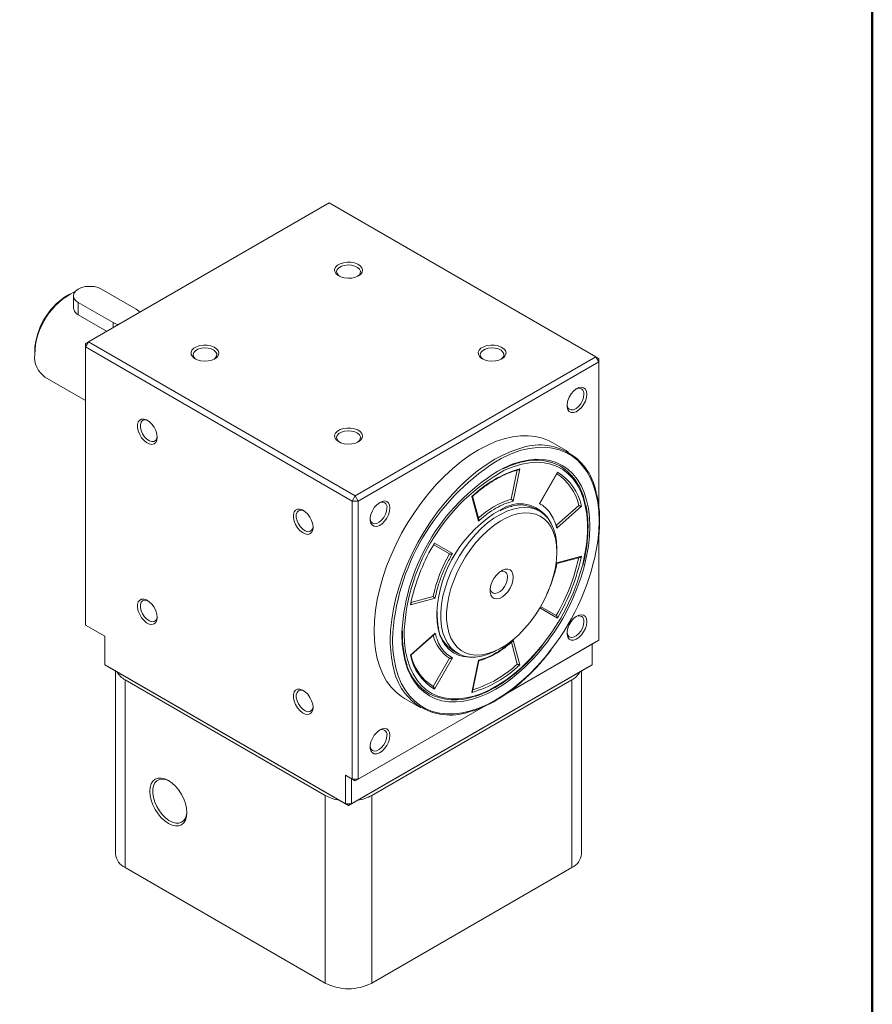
# Model space of a CAD drawing. Header units: millimetres. Extents: x 2723 to 3130, y 721 to 1006.
# Tile 7 of 8: x 3068 to 3130, y 763 to 835. Entities that reach past the tile are written whole.
import ezdxf

# ---------------------------------------------------------------- set-up
doc = ezdxf.new("R2010")
doc.units = ezdxf.units.MM
doc.layers.add('圖框', color=7, linetype='Continuous', lineweight=50)
doc.layers.add('產品', color=7, linetype='Continuous')

# ---------------------------------------------------------------- blocks, each defined once
blk = doc.blocks.new('標題欄框 下標註')
at = {"layer": '圖框'}
blk.add_lwpolyline([(2.283, 89.91), (287.283, 89.91), (287.283, 273.91), (2.283, 273.91)], close=True, dxfattribs=at)
blk = doc.blocks.new('A$C606F1784')
at = {"color": 0, "linetype": 'Continuous', "lineweight": 15}
for p, q in [((68.801, 57.435), (51.194, 47.27)), ((88.317, 46.168), (68.801, 57.435)), ((52.148, 51.127), (54.694, 49.657)), ((49.814, 50.759), (49.602, 50.637)), ((50.1, 50.637), (50.1, 49.82)), ((52.997, 48.678), (50.451, 50.147)), ((50.451, 50.147), (50.451, 49.244)), ((50.451, 49.244), (52.532, 48.043)), ((52.997, 48.678), (52.997, 48.311)), ((50.982, 46.903), (51.194, 47.27)), ((50.982, 47.148), (51.194, 47.27)), ((50.982, 46.903), (50.982, 47.148)), ((70.498, 35.637), (50.982, 46.903)), ((50.982, 46.903), (50.982, 26.571)), ((51.194, 47.27), (70.71, 36.004)), ((47.269, 46.595), (47.269, 46.35)), ((70.71, 36.004), (88.317, 46.168)), ((88.317, 46.168), (88.529, 45.801)), ((88.317, 46.168), (88.529, 46.046)), ((88.529, 45.801), (70.922, 35.637)), ((88.529, 45.801), (88.529, 46.046)), ((88.529, 35.216), (88.529, 45.801)), ((48.015, 44.702), (50.982, 42.99)), ((86.313, 39.22), (85.125, 39.906)), ((82.56, 37.916), (82.121, 35.77)), ((82.749, 37.996), (82.266, 35.635)), ((84.178, 35.464), (85.498, 37.75)), ((84.231, 35.512), (85.483, 37.681)), ((70.498, 35.637), (70.71, 36.004)), ((70.71, 36.004), (70.922, 35.637)), ((79.744, 34.318), (79.296, 35.989)), ((70.498, 35.637), (70.922, 35.637)), ((70.498, 15.305), (70.498, 35.637)), ((70.922, 35.637), (70.922, 15.305)), ((79.731, 34.171), (79.247, 35.974)), ((87.06, 35.318), (85.421, 33.864)), ((84.21, 34.892), (83.913, 35.063)), ((87.249, 35.259), (85.445, 33.66)), ((85.458, 33.805), (85.45, 33.836)), ((88.529, 25.469), (88.529, 33.176)), ((76.377, 32.344), (76.499, 32.555)), ((76.403, 32.337), (76.484, 32.482)), ((76.46, 32.439), (77.613, 31.773)), ((76.499, 32.555), (77.819, 31.793)), ((85.453, 31.9), (85.453, 32.145)), ((85.445, 31.111), (87.249, 31.594)), ((85.458, 31.062), (87.129, 31.509)), ((76.551, 28.525), (74.748, 28.042)), ((74.748, 28.042), (74.772, 28.164)), ((76.405, 28.66), (74.789, 28.227)), ((74.795, 28.136), (74.805, 28.185)), ((76.593, 28.701), (76.551, 28.525)), ((76.671, 27.32), (76.674, 27.517)), ((76.706, 27.369), (76.71, 27.558)), ((85.498, 27.081), (84.212, 27.824)), ((85.413, 27.268), (84.272, 27.927)), ((50.982, 26.571), (52.403, 25.751)), ((51.194, 26.449), (50.982, 26.571)), ((52.403, 25.751), (51.194, 26.449)), ((73.461, 26.016), (73.446, 25.458)), ((74.125, 25.85), (74.129, 26.103)), ((74.16, 25.899), (74.165, 26.146)), ((74.299, 26.21), (74.295, 25.948)), ((74.748, 24.377), (76.551, 25.976)), ((52.403, 25.751), (52.403, 23.669)), ((74.793, 24.382), (76.494, 25.889)), ((88.317, 25.347), (81.864, 21.622)), ((81.865, 21.622), (88.529, 25.469)), ((82.133, 25.314), (82.56, 23.719)), ((82.266, 25.465), (82.749, 23.662)), ((88.529, 25.469), (88.317, 25.347)), ((77.914, 24.671), (78.211, 24.499)), ((81.211, 24.797), (81.423, 24.919)), ((88.041, 23.669), (88.041, 25.187)), ((77.613, 24.151), (76.413, 22.073)), ((77.819, 24.173), (76.499, 21.886)), ((79.247, 21.64), (79.731, 24.002)), ((79.294, 21.732), (79.749, 23.958)), ((52.403, 23.669), (70.01, 13.504)), ((52.615, 23.546), (52.403, 23.669)), ((70.222, 13.382), (52.615, 23.546)), ((53.185, 23.217), (53.185, 9.828)), ((87.829, 23.546), (70.222, 13.382)), ((70.434, 13.504), (88.041, 23.669)), ((87.259, 9.828), (87.259, 23.217)), ((88.041, 23.669), (87.829, 23.546)), ((53.888, 22.566), (68.525, 14.117)), ((53.888, 22.566), (53.888, 8.848)), ((71.919, 14.117), (86.556, 22.566)), ((86.556, 8.848), (86.556, 22.566)), ((74.326, 21.2), (75.514, 20.514)), ((80.082, 20.593), (70.71, 15.182)), ((70.922, 15.305), (80.082, 20.593)), ((70.01, 15.586), (70.498, 15.305)), ((70.01, 13.504), (70.01, 15.586)), ((70.434, 15.341), (70.01, 15.586)), ((70.71, 15.182), (70.434, 15.341)), ((70.434, 15.341), (70.434, 13.504)), ((70.922, 15.305), (70.498, 15.305)), ((70.71, 15.182), (70.498, 15.305)), ((70.922, 15.305), (70.71, 15.182)), ((68.525, 0.399), (68.525, 14.117)), ((71.919, 14.117), (71.919, 0.399)), ((70.434, 13.504), (70.01, 13.504)), ((70.222, 13.382), (70.01, 13.504)), ((70.434, 13.504), (70.222, 13.382)), ((53.888, 8.848), (68.525, 0.399)), ((71.919, 0.399), (86.556, 8.848))]:
    blk.add_line(p, q, dxfattribs=at)
at = {"color": 0, "linetype": 'Continuous', "lineweight": 15, "flags": 128}
for points in [[(70.943, 52.095), (71.111, 52.223), (71.213, 52.372), (71.241, 52.532), (71.194, 52.69), (71.075, 52.834), (70.892, 52.955), (70.66, 53.043), (70.395, 53.092), (70.118, 53.097), (69.848, 53.059), (69.606, 52.981), (69.409, 52.867), (69.273, 52.728), (69.207, 52.572), (69.217, 52.411), (69.301, 52.259), (69.453, 52.125), (69.662, 52.019), (69.913, 51.95), (70.187, 51.923), (70.463, 51.939), (70.722, 51.998), (70.943, 52.095)], [(70.886, 52.065), (70.991, 52.154), (71.077, 52.296), (71.086, 52.445), (71.019, 52.59), (70.881, 52.717), (70.685, 52.814), (70.447, 52.874), (70.189, 52.891), (69.935, 52.863), (69.705, 52.793), (69.522, 52.687), (69.401, 52.555), (69.352, 52.408), (69.382, 52.259), (69.485, 52.122), (69.558, 52.065)], [(50.451, 50.147), (50.26, 50.291), (50.141, 50.458), (50.1, 50.637), (50.141, 50.816), (50.26, 50.983), (50.451, 51.127), (50.7, 51.237), (50.989, 51.306), (51.3, 51.33), (51.61, 51.306), (51.9, 51.237), (52.148, 51.127)], [(54.694, 49.657), (54.885, 49.514), (54.95, 49.439)], [(53.376, 48.53), (53.245, 48.568), (52.997, 48.678)], [(60.443, 46.034), (60.611, 46.161), (60.713, 46.311), (60.741, 46.47), (60.694, 46.628), (60.575, 46.773), (60.392, 46.894), (60.16, 46.982), (59.895, 47.03), (59.618, 47.036), (59.348, 46.998), (59.106, 46.919), (58.909, 46.806), (58.773, 46.666), (58.707, 46.51), (58.717, 46.35), (58.801, 46.197), (58.953, 46.063), (59.162, 45.958), (59.413, 45.889), (59.687, 45.862), (59.963, 45.878), (60.222, 45.937), (60.443, 46.034)], [(60.386, 46.003), (60.491, 46.093), (60.577, 46.234), (60.586, 46.384), (60.519, 46.528), (60.381, 46.655), (60.185, 46.753), (59.947, 46.813), (59.689, 46.829), (59.435, 46.802), (59.205, 46.732), (59.022, 46.626), (58.901, 46.493), (58.852, 46.346), (58.882, 46.198), (58.985, 46.06), (59.058, 46.003)], [(81.443, 46.034), (81.611, 46.161), (81.713, 46.311), (81.741, 46.47), (81.694, 46.628), (81.575, 46.773), (81.392, 46.894), (81.16, 46.982), (80.895, 47.03), (80.618, 47.036), (80.348, 46.998), (80.106, 46.919), (79.909, 46.806), (79.773, 46.666), (79.707, 46.51), (79.717, 46.35), (79.801, 46.197), (79.953, 46.063), (80.162, 45.958), (80.413, 45.889), (80.687, 45.862), (80.963, 45.878), (81.222, 45.937), (81.443, 46.034)], [(81.386, 46.003), (81.491, 46.093), (81.577, 46.234), (81.586, 46.384), (81.519, 46.528), (81.381, 46.655), (81.185, 46.753), (80.947, 46.813), (80.689, 46.829), (80.435, 46.802), (80.205, 46.732), (80.022, 46.626), (79.901, 46.493), (79.852, 46.346), (79.882, 46.198), (79.985, 46.06), (80.058, 46.003)], [(87.647, 43.44), (87.62, 43.649), (87.542, 43.812), (87.418, 43.916), (87.257, 43.955), (87.072, 43.924), (86.876, 43.826), (86.684, 43.669), (86.509, 43.464), (86.366, 43.226), (86.264, 42.974), (86.211, 42.725), (86.211, 42.498), (86.264, 42.31), (86.366, 42.175), (86.509, 42.103), (86.684, 42.099), (86.876, 42.164), (87.072, 42.293), (87.257, 42.476), (87.418, 42.699), (87.542, 42.947), (87.62, 43.2), (87.647, 43.44)], [(86.206, 42.672), (86.211, 42.628), (86.265, 42.457), (86.368, 42.341), (86.512, 42.292), (86.682, 42.313), (86.865, 42.403), (87.044, 42.553), (87.203, 42.751), (87.328, 42.978), (87.407, 43.215), (87.435, 43.44)], [(56.228, 40.291), (56.201, 40.531), (56.123, 40.784), (55.999, 41.032), (55.838, 41.255), (55.653, 41.438), (55.457, 41.567), (55.265, 41.631), (55.09, 41.628), (54.947, 41.556), (54.845, 41.421), (54.792, 41.233), (54.792, 41.006), (54.845, 40.757), (54.947, 40.505), (55.09, 40.267), (55.265, 40.062), (55.457, 39.905), (55.653, 39.807), (55.838, 39.776), (55.999, 39.814), (56.123, 39.919), (56.201, 40.082), (56.228, 40.291)], [(55.562, 41.506), (55.475, 41.54), (55.305, 41.561), (55.161, 41.512), (55.058, 41.397), (55.004, 41.225), (55.004, 41.014), (55.058, 40.78), (55.161, 40.546), (55.305, 40.331), (55.475, 40.155), (55.658, 40.033), (55.837, 39.977), (55.996, 39.992), (56.121, 40.075), (56.2, 40.22), (56.225, 40.356)], [(70.943, 39.972), (71.111, 40.1), (71.213, 40.249), (71.241, 40.409), (71.194, 40.567), (71.075, 40.711), (70.892, 40.832), (70.66, 40.92), (70.395, 40.969), (70.118, 40.974), (69.848, 40.936), (69.606, 40.858), (69.409, 40.744), (69.273, 40.605), (69.207, 40.449), (69.217, 40.288), (69.301, 40.136), (69.453, 40.002), (69.662, 39.896), (69.913, 39.827), (70.187, 39.8), (70.463, 39.816), (70.722, 39.875), (70.943, 39.972)], [(70.886, 39.942), (70.991, 40.031), (71.077, 40.173), (71.086, 40.322), (71.019, 40.467), (70.881, 40.594), (70.685, 40.691), (70.447, 40.751), (70.189, 40.768), (69.935, 40.74), (69.705, 40.67), (69.522, 40.564), (69.401, 40.432), (69.352, 40.285), (69.382, 40.136), (69.485, 39.999), (69.558, 39.942)], [(85.125, 39.906), (84.898, 40.027), (84.416, 40.22), (83.902, 40.347), (83.36, 40.407), (82.793, 40.4), (82.205, 40.325), (81.6, 40.184), (80.982, 39.977), (80.356, 39.705), (79.725, 39.371), (79.095, 38.977), (78.468, 38.526), (77.851, 38.019), (77.246, 37.462), (76.658, 36.858), (76.091, 36.21), (75.548, 35.524), (75.035, 34.804), (74.553, 34.055), (74.107, 33.282), (73.699, 32.49), (73.332, 31.685), (73.009, 30.873), (72.732, 30.058), (72.502, 29.247), (72.322, 28.444), (72.193, 27.656), (72.115, 26.888), (72.089, 26.144), (72.115, 25.431), (72.193, 24.753), (72.322, 24.114), (72.502, 23.52), (72.732, 22.973), (73.009, 22.478), (73.332, 22.039), (73.699, 21.657), (74.107, 21.337), (74.326, 21.2)], [(73.277, 25.458), (73.303, 26.202), (73.381, 26.97), (73.51, 27.758), (73.69, 28.561), (73.92, 29.372), (74.197, 30.187), (74.52, 31), (74.887, 31.805), (75.295, 32.596), (75.741, 33.369), (76.223, 34.118), (76.736, 34.838), (77.279, 35.525), (77.846, 36.172), (78.434, 36.776), (79.039, 37.334), (79.656, 37.84), (80.283, 38.292), (80.913, 38.686), (81.544, 39.02), (82.17, 39.291), (82.74, 39.484)], [(88.43, 32.561), (88.447, 32.683), (88.524, 33.443), (88.55, 34.178), (88.524, 34.883), (88.447, 35.554), (88.319, 36.185), (88.141, 36.773), (87.914, 37.314), (87.64, 37.803), (87.32, 38.238), (86.958, 38.615), (86.554, 38.932), (86.113, 39.187), (85.637, 39.378), (85.129, 39.503), (84.592, 39.563), (84.032, 39.555), (83.45, 39.482), (82.852, 39.342), (82.241, 39.137), (81.622, 38.869), (81.391, 38.754)], [(81.553, 38.049), (81.597, 38.07), (82.192, 38.323), (82.777, 38.511), (83.349, 38.633), (83.903, 38.688), (84.435, 38.675), (84.94, 38.595), (85.416, 38.448), (85.858, 38.236), (86.263, 37.959), (86.628, 37.621), (86.95, 37.223), (87.227, 36.768), (87.457, 36.261), (87.637, 35.705), (87.767, 35.104), (87.845, 34.462), (87.871, 33.786), (87.845, 33.079), (87.767, 32.347), (87.637, 31.596), (87.457, 30.832), (87.227, 30.06), (86.95, 29.286), (86.628, 28.516), (86.45, 28.131)], [(87.308, 30.846), (87.383, 31.144), (87.538, 31.895), (87.643, 32.629), (87.695, 33.342), (87.695, 34.026), (87.643, 34.678), (87.538, 35.292), (87.383, 35.863), (87.177, 36.387), (86.923, 36.859), (86.623, 37.276), (86.278, 37.635), (85.893, 37.933), (85.469, 38.167), (85.01, 38.336), (84.52, 38.438), (84.002, 38.472), (83.46, 38.439), (82.9, 38.339), (82.324, 38.171), (81.738, 37.939), (81.577, 37.864)], [(73.247, 35.127), (73.22, 35.336), (73.142, 35.499), (73.018, 35.604), (72.857, 35.642), (72.672, 35.611), (72.476, 35.513), (72.284, 35.356), (72.109, 35.151), (71.966, 34.913), (71.864, 34.661), (71.811, 34.412), (71.811, 34.185), (71.864, 33.997), (71.966, 33.862), (72.109, 33.79), (72.284, 33.786), (72.476, 33.851), (72.672, 33.98), (72.857, 34.163), (73.018, 34.386), (73.142, 34.634), (73.22, 34.887), (73.247, 35.127)], [(67.628, 33.71), (67.601, 33.95), (67.523, 34.203), (67.399, 34.451), (67.238, 34.674), (67.053, 34.857), (66.857, 34.985), (66.665, 35.05), (66.49, 35.047), (66.347, 34.975), (66.245, 34.84), (66.192, 34.652), (66.192, 34.425), (66.245, 34.176), (66.347, 33.923), (66.49, 33.686), (66.665, 33.481), (66.857, 33.324), (67.053, 33.226), (67.238, 33.195), (67.399, 33.233), (67.523, 33.338), (67.601, 33.5), (67.628, 33.71)], [(66.962, 34.925), (66.875, 34.959), (66.705, 34.98), (66.561, 34.931), (66.458, 34.816), (66.404, 34.644), (66.404, 34.433), (66.458, 34.199), (66.561, 33.964), (66.705, 33.75), (66.875, 33.574), (67.058, 33.452), (67.237, 33.396), (67.396, 33.411), (67.521, 33.494), (67.6, 33.639), (67.625, 33.775)], [(71.806, 34.359), (71.811, 34.315), (71.865, 34.144), (71.968, 34.028), (72.112, 33.979), (72.282, 34), (72.465, 34.09), (72.644, 34.24), (72.803, 34.438), (72.928, 34.665), (73.007, 34.902), (73.035, 35.127)], [(81.211, 24.797), (80.86, 24.611), (80.397, 24.418), (79.944, 24.289), (79.506, 24.225), (79.089, 24.228), (78.698, 24.297), (78.337, 24.432), (78.011, 24.631), (77.724, 24.891), (77.479, 25.21), (77.28, 25.583), (77.128, 26.006), (77.026, 26.473), (76.974, 26.98), (76.974, 27.52), (77.026, 28.086), (77.128, 28.672), (77.28, 29.27), (77.479, 29.873), (77.724, 30.475), (78.011, 31.066), (78.337, 31.641), (78.698, 32.193), (79.089, 32.714), (79.506, 33.198), (79.944, 33.64), (80.397, 34.034), (80.86, 34.376), (81.327, 34.66), (81.793, 34.885), (82.252, 35.046), (82.698, 35.143), (83.126, 35.173), (83.531, 35.137), (83.907, 35.034), (84.251, 34.867), (84.558, 34.638), (84.825, 34.348), (85.047, 34.001), (85.223, 33.603), (85.35, 33.157), (85.427, 32.669), (85.453, 32.145), (85.453, 32.145)], [(85.453, 31.9), (85.427, 32.415), (85.348, 32.894), (85.219, 33.329), (85.039, 33.715), (84.813, 34.047), (84.543, 34.321), (84.231, 34.532), (83.884, 34.68), (83.504, 34.76), (83.097, 34.773), (82.668, 34.719), (82.223, 34.597), (81.767, 34.409), (81.307, 34.159), (80.849, 33.849), (80.398, 33.483), (79.96, 33.066), (79.542, 32.604), (79.147, 32.102), (78.783, 31.567), (78.453, 31.006), (78.162, 30.426), (77.913, 29.836), (77.71, 29.242), (77.555, 28.652), (77.451, 28.074), (77.399, 27.516), (77.399, 26.984), (77.451, 26.487), (77.555, 26.029), (77.71, 25.618), (77.913, 25.258), (78.162, 24.955), (78.453, 24.712), (78.783, 24.532), (79.147, 24.418), (79.542, 24.371), (79.96, 24.392), (80.398, 24.48), (80.849, 24.635), (81.307, 24.854), (81.767, 25.135), (82.223, 25.474), (82.668, 25.866), (83.097, 26.306), (83.504, 26.789), (83.884, 27.308), (84.231, 27.857), (84.543, 28.428), (84.813, 29.014), (85.039, 29.608), (85.219, 30.201), (85.348, 30.785), (85.427, 31.354), (85.453, 31.9)], [(82.271, 30.063), (82.244, 29.804), (82.166, 29.53), (82.041, 29.259), (81.877, 29.008), (81.685, 28.793), (81.476, 28.626), (81.263, 28.519), (81.061, 28.478), (80.882, 28.506), (80.736, 28.601), (80.634, 28.757), (80.581, 28.964), (80.581, 29.21), (80.634, 29.478), (80.736, 29.753), (80.882, 30.016), (81.061, 30.251), (81.263, 30.444), (81.476, 30.582), (81.685, 30.656), (81.877, 30.663), (82.041, 30.601), (82.166, 30.474), (82.244, 30.291), (82.271, 30.063)], [(80.582, 29.219), (80.6, 29.136), (80.675, 28.989), (80.794, 28.9), (80.946, 28.875), (81.12, 28.916), (81.301, 29.02), (81.475, 29.18), (81.627, 29.381), (81.746, 29.607), (81.821, 29.841), (81.847, 30.063)], [(56.228, 27.127), (56.201, 27.367), (56.123, 27.62), (55.999, 27.867), (55.838, 28.091), (55.653, 28.274), (55.457, 28.402), (55.265, 28.467), (55.09, 28.463), (54.947, 28.391), (54.845, 28.257), (54.792, 28.069), (54.792, 27.842), (54.845, 27.593), (54.947, 27.34), (55.09, 27.103), (55.265, 26.898), (55.457, 26.74), (55.653, 26.643), (55.838, 26.612), (55.999, 26.65), (56.123, 26.754), (56.201, 26.917), (56.228, 27.127)], [(55.562, 28.341), (55.475, 28.376), (55.305, 28.397), (55.161, 28.348), (55.058, 28.232), (55.004, 28.061), (55.004, 27.849), (55.058, 27.616), (55.161, 27.381), (55.305, 27.166), (55.475, 26.991), (55.658, 26.869), (55.837, 26.813), (55.996, 26.827), (56.121, 26.911), (56.2, 27.055), (56.225, 27.191)], [(79.057, 24.231), (79.044, 24.231), (78.631, 24.268), (78.247, 24.372), (77.896, 24.543), (77.583, 24.777), (77.312, 25.073), (77.085, 25.426), (76.905, 25.833), (76.775, 26.288), (76.697, 26.785), (76.671, 27.32)], [(86.206, 26.044), (86.211, 25.999), (86.265, 25.828), (86.368, 25.713), (86.512, 25.663), (86.682, 25.685), (86.865, 25.774), (87.044, 25.925), (87.203, 26.122), (87.328, 26.35), (87.407, 26.586), (87.435, 26.811)], [(87.647, 26.811), (87.62, 27.021), (87.542, 27.184), (87.418, 27.288), (87.257, 27.326), (87.072, 27.295), (86.876, 27.198), (86.684, 27.04), (86.509, 26.835), (86.366, 26.598), (86.264, 26.345), (86.211, 26.096), (86.211, 25.869), (86.264, 25.681), (86.366, 25.546), (86.509, 25.474), (86.684, 25.471), (86.876, 25.536), (87.072, 25.664), (87.257, 25.847), (87.418, 26.071), (87.542, 26.318), (87.62, 26.571), (87.647, 26.811)], [(74.295, 25.948), (74.321, 25.279), (74.4, 24.646), (74.53, 24.053), (74.71, 23.505), (74.94, 23.007), (75.218, 22.561), (75.54, 22.173), (75.906, 21.845), (76.311, 21.578), (76.753, 21.377), (77.228, 21.241), (77.732, 21.173), (78.263, 21.172), (78.814, 21.239), (79.383, 21.373), (79.964, 21.573), (80.554, 21.838), (81.146, 22.165), (81.738, 22.552), (82.324, 22.996), (82.9, 23.493), (83.46, 24.04), (84.002, 24.632), (84.361, 25.063)], [(73.446, 25.458), (73.472, 24.753), (73.549, 24.083), (73.677, 23.451), (73.855, 22.863), (74.082, 22.323), (74.356, 21.833), (74.676, 21.399), (75.039, 21.021), (75.442, 20.704), (75.883, 20.449), (76.36, 20.259), (76.868, 20.133), (77.404, 20.074), (77.965, 20.081), (78.546, 20.154), (79.144, 20.294), (79.755, 20.499), (80.375, 20.767), (80.998, 21.097), (81.622, 21.487), (82.241, 21.934), (82.852, 22.434), (83.45, 22.985), (84.032, 23.583), (84.592, 24.223), (85.069, 24.823)], [(82.536, 22.971), (82.192, 22.691), (81.597, 22.257), (80.998, 21.881), (80.399, 21.566), (79.805, 21.313), (79.219, 21.125), (78.647, 21.003), (78.093, 20.948), (77.562, 20.961), (77.056, 21.041), (76.58, 21.188), (76.138, 21.4), (75.733, 21.677), (75.368, 22.016), (75.046, 22.414), (74.769, 22.868), (74.54, 23.375), (74.359, 23.931), (74.23, 24.532), (74.151, 25.174), (74.125, 25.85)], [(67.628, 20.545), (67.601, 20.786), (67.523, 21.039), (67.399, 21.286), (67.238, 21.51), (67.053, 21.693), (66.857, 21.821), (66.665, 21.886), (66.49, 21.882), (66.347, 21.81), (66.245, 21.676), (66.192, 21.488), (66.192, 21.261), (66.245, 21.012), (66.347, 20.759), (66.49, 20.521), (66.665, 20.316), (66.857, 20.159), (67.053, 20.062), (67.238, 20.031), (67.399, 20.069), (67.523, 20.173), (67.601, 20.336), (67.628, 20.545)], [(66.962, 21.76), (66.875, 21.795), (66.705, 21.816), (66.561, 21.767), (66.458, 21.651), (66.404, 21.48), (66.404, 21.268), (66.458, 21.035), (66.561, 20.8), (66.705, 20.585), (66.875, 20.409), (67.058, 20.288), (67.237, 20.232), (67.396, 20.246), (67.521, 20.329), (67.6, 20.474), (67.625, 20.61)], [(73.247, 18.498), (73.22, 18.708), (73.142, 18.871), (73.018, 18.975), (72.857, 19.013), (72.672, 18.982), (72.476, 18.885), (72.284, 18.727), (72.109, 18.522), (71.966, 18.285), (71.864, 18.032), (71.811, 17.783), (71.811, 17.556), (71.864, 17.368), (71.966, 17.233), (72.109, 17.162), (72.284, 17.158), (72.476, 17.223), (72.672, 17.351), (72.857, 17.534), (73.018, 17.758), (73.142, 18.005), (73.22, 18.258), (73.247, 18.498)], [(71.806, 17.731), (71.811, 17.686), (71.865, 17.515), (71.968, 17.4), (72.112, 17.351), (72.282, 17.372), (72.465, 17.461), (72.644, 17.612), (72.803, 17.809), (72.928, 18.037), (73.007, 18.273), (73.035, 18.498)], [(58.406, 12.854), (58.38, 13.175), (58.303, 13.514), (58.177, 13.857), (58.008, 14.192), (57.803, 14.506), (57.568, 14.786), (57.313, 15.022), (57.048, 15.206), (56.784, 15.328), (56.529, 15.386), (56.294, 15.377), (56.088, 15.301), (55.92, 15.16), (55.794, 14.962), (55.717, 14.712), (55.691, 14.422), (55.717, 14.101), (55.794, 13.762), (55.92, 13.418), (56.088, 13.083), (56.294, 12.77), (56.529, 12.489), (56.784, 12.253), (57.048, 12.07), (57.313, 11.947), (57.568, 11.889), (57.803, 11.899), (58.008, 11.975), (58.177, 12.115), (58.303, 12.314), (58.38, 12.563), (58.406, 12.854)], [(57.103, 15.173), (57.091, 15.179), (56.841, 15.279), (56.603, 15.315), (56.388, 15.284), (56.205, 15.189), (56.06, 15.032), (55.96, 14.821), (55.909, 14.564), (55.909, 14.272), (55.96, 13.956), (56.06, 13.629), (56.205, 13.306), (56.388, 12.998), (56.603, 12.72), (56.841, 12.481), (57.091, 12.292), (57.344, 12.161), (57.589, 12.093), (57.817, 12.09), (58.017, 12.154), (58.182, 12.28), (58.305, 12.465), (58.381, 12.7), (58.404, 12.894)]]:
    blk.add_lwpolyline(points, dxfattribs=at)
at = {"color": 0, "linetype": 'Continuous', "lineweight": 15}
for centre, radius, start, end in [((52.572, 46.199), 5.305, 116.05026, 178.36114), ((52.301, 46.385), 5.036, 122.40025, 177.60513), ((49.054, 46.165), 1.794, 174.07255, 234.61527), ((87.064, 43.501), 0.375, 350.62413, 121.16842), ((84.184, 35.521), 4.217, 8.49845, 110.00998), ((89.771, 24.699), 16.363, 120.80638, 175.38481), ((83.904, 34.798), 3.836, 61.86077, 101.58323), ((83.544, 34.771), 4.042, 9.44432, 57.54341), ((88.824, 25.25), 14.72, 119.59831, 176.68077), ((88.647, 25.349), 14.374, 119.46037, 176.5639), ((85.135, 29.819), 8.518, 106.26694, 133.72768), ((83.426, 34.517), 3.722, 12.42523, 56.92394), ((83.554, 34.523), 3.767, 11.26472, 58.93663), ((72.664, 35.188), 0.375, 350.62418, 121.16844), ((83.918, 29.868), 6.169, 106.93162, 133.063), ((82.756, 32.912), 2.521, 33.20183, 124.36058), ((82.767, 32.892), 2.455, 62.18499, 105.01309), ((85.928, 26.94), 9.272, 119.70901, 176.43395), ((71.481, 35.324), 17.173, 322.30154, 350.74002), ((88.982, 25.107), 14.535, 150.13657, 167.85674), ((86.707, 26.454), 10.535, 149.67549, 167.91315), ((73.013, 34.522), 14.366, 329.67549, 347.91316), ((73.009, 34.523), 14.538, 329.21133, 348.37731), ((81.469, 30.131), 0.383, 349.84251, 114.8196), ((71.995, 35.006), 15.867, 321.1962, 344.80015), ((72.3, 34.797), 15.641, 310.87956, 334.7777), ((87.064, 26.873), 0.375, 350.62424, 121.16844), ((79.258, 26.797), 2.516, 188.86914, 237.68823), ((81.649, 25.393), 8.373, 179.55185, 193.40452), ((79.052, 26.443), 2.706, 193.25462, 237.87327), ((78.443, 25.113), 3.767, 191.26472, 238.93663), ((78.389, 25.212), 3.709, 192.38584, 237.81549), ((54.58, 23.883), 1.487, 208.93556, 242.27089), ((77.65, 24.202), 4.213, 190.2546, 291.48035), ((78.053, 24.75), 3.739, 196.75461, 238.75111), ((76.861, 29.817), 8.518, 286.26694, 313.72768), ((76.796, 29.894), 8.447, 287.3437, 313.03469), ((85.864, 23.883), 1.487, 297.72934, 331.06421), ((77.982, 25.135), 4.039, 242.4544, 290.47727), ((72.664, 18.56), 0.375, 350.62429, 121.16845), ((70.028, 16.837), 3.108, 241.08737, 261.32027), ((70.416, 16.837), 3.108, 278.67993, 298.91242), ((54.355, 9.926), 1.175, 184.78213, 246.53796), ((86.059, 9.947), 1.206, 294.33327, 354.34665), ((70.222, 3.656), 3.673, 242.48055, 297.51945)]:
    blk.add_arc(centre, radius, start, end, dxfattribs=at)
for points, knots in [([(50.109, 49.82), (50.114, 49.739), (50.127, 49.56), (50.274, 49.361), (50.409, 49.272), (50.451, 49.244)], [0, 0, 0, 0, 0.362801, 0.799334, 1, 1, 1, 1]), ([(81.521, 37.984), (81.594, 38.021), (81.851, 38.151), (82.288, 38.316), (82.77, 38.468), (83.062, 38.52), (83.18, 38.54)], [0, 0, 0, 0, 0.128094, 0.453713, 0.779355, 1, 1, 1, 1]), ([(80.178, 36.688), (80.306, 36.78), (80.613, 37.001), (81.103, 37.291), (81.64, 37.562), (82.151, 37.774), (82.475, 37.865), (82.627, 37.907)], [0, 0, 0, 0, 0.156654, 0.374208, 0.591701, 0.809167, 1, 1, 1, 1]), ([(82.749, 37.996), (82.749, 37.996), (82.737, 37.981), (82.709, 37.953), (82.666, 37.923), (82.636, 37.915), (82.625, 37.912)], [0, 0, 0, 0, 0.011063, 0.370378, 0.775939, 1, 1, 1, 1]), ([(85.481, 37.682), (85.486, 37.69), (85.496, 37.708), (85.498, 37.734), (85.498, 37.75), (85.498, 37.75)], [0, 0, 0, 0, 0.431391, 0.98302, 1, 1, 1, 1]), ([(79.295, 35.979), (79.362, 36.039), (79.603, 36.253), (79.898, 36.494), (80.128, 36.653), (80.178, 36.688)], [0, 0, 0, 0, 0.232543, 0.832056, 1, 1, 1, 1]), ([(88.467, 32.65), (88.481, 32.743), (88.533, 33.083), (88.575, 33.652), (88.593, 34.352), (88.56, 35.022), (88.493, 35.607), (88.417, 35.952), (88.385, 36.097)], [0, 0, 0, 0, 0.074209, 0.270027, 0.465897, 0.66181, 0.85775, 1, 1, 1, 1]), ([(79.293, 35.981), (79.289, 35.978), (79.28, 35.973), (79.259, 35.974), (79.248, 35.974), (79.247, 35.974)], [0, 0, 0, 0, 0.494992, 0.984916, 1, 1, 1, 1]), ([(82.266, 35.635), (82.058, 35.573), (81.642, 35.451), (80.998, 35.124), (80.355, 34.708), (79.939, 34.35), (79.731, 34.171)], [0, 0, 0, 0, 0.249955, 0.499999, 0.749955, 1, 1, 1, 1]), ([(82.266, 35.635), (82.266, 35.635), (82.259, 35.645), (82.241, 35.667), (82.209, 35.702), (82.174, 35.732), (82.145, 35.755), (82.129, 35.765), (82.121, 35.77)], [0, 0, 0, 0, 0.007409, 0.254366, 0.526425, 0.721833, 0.860592, 1, 1, 1, 1]), ([(84.178, 35.464), (84.178, 35.464), (84.192, 35.472), (84.214, 35.487), (84.225, 35.506), (84.23, 35.513)], [0, 0, 0, 0, 0.0168108, 0.5770023, 1, 1, 1, 1]), ([(85.445, 33.66), (85.386, 33.863), (85.266, 34.269), (84.977, 34.768), (84.623, 35.185), (84.326, 35.371), (84.178, 35.464)], [0, 0, 0, 0, 0.249955, 0.499999, 0.749955, 1, 1, 1, 1]), ([(87.249, 35.259), (87.248, 35.259), (87.233, 35.261), (87.201, 35.266), (87.15, 35.28), (87.11, 35.294), (87.081, 35.307), (87.067, 35.314), (87.06, 35.318)], [0, 0, 0, 0, 0.007454, 0.330567, 0.58143, 0.763091, 0.890045, 1, 1, 1, 1]), ([(87.346, 30.913), (87.383, 31.051), (87.483, 31.429), (87.597, 32.036), (87.692, 32.731), (87.738, 33.405), (87.74, 34.057), (87.69, 34.678), (87.63, 35.122), (87.572, 35.346), (87.562, 35.386)], [0, 0, 0, 0, 0.08463, 0.231684, 0.378781, 0.525926, 0.673116, 0.820343, 0.967583, 1, 1, 1, 1]), ([(81.301, 34.929), (81.387, 34.971), (81.619, 35.085), (81.914, 35.191), (82.116, 35.233), (82.18, 35.247)], [0, 0, 0, 0, 0.288054, 0.773442, 1, 1, 1, 1]), ([(79.731, 34.171), (79.731, 34.171), (79.74, 34.195), (79.749, 34.238), (79.751, 34.29), (79.744, 34.312), (79.742, 34.317)], [0, 0, 0, 0, 0.011258, 0.508595, 0.887377, 1, 1, 1, 1]), ([(85.445, 33.66), (85.446, 33.66), (85.452, 33.678), (85.463, 33.717), (85.468, 33.767), (85.461, 33.796), (85.458, 33.805)], [0, 0, 0, 0, 0.011388, 0.390965, 0.809123, 1, 1, 1, 1]), ([(76.499, 32.555), (76.499, 32.555), (76.498, 32.534), (76.496, 32.506), (76.484, 32.489), (76.48, 32.484)], [0, 0, 0, 0, 0.016391, 0.727088, 1, 1, 1, 1]), ([(77.819, 31.793), (77.67, 31.528), (77.374, 31), (77.02, 30.174), (76.749, 29.401), (76.641, 28.915), (76.593, 28.701)], [0, 0, 0, 0, 0.264072, 0.528238, 0.792311, 1, 1, 1, 1]), ([(77.819, 31.793), (77.818, 31.792), (77.805, 31.785), (77.773, 31.771), (77.721, 31.758), (77.675, 31.756), (77.639, 31.761), (77.622, 31.769), (77.613, 31.773)], [0, 0, 0, 0, 0.007411, 0.254366, 0.526425, 0.721834, 0.860592, 1, 1, 1, 1]), ([(84.733, 28.864), (84.797, 29.005), (84.952, 29.343), (85.151, 29.886), (85.331, 30.475), (85.426, 30.869), (85.463, 31.062), (85.465, 31.069)], [0, 0, 0, 0, 0.192438, 0.462851, 0.733346, 0.989766, 1, 1, 1, 1]), ([(85.445, 31.111), (85.446, 31.11), (85.455, 31.098), (85.466, 31.08), (85.464, 31.072), (85.463, 31.069)], [0, 0, 0, 0, 0.015218, 0.687558, 1, 1, 1, 1]), ([(87.129, 31.511), (87.138, 31.513), (87.167, 31.521), (87.209, 31.551), (87.237, 31.579), (87.248, 31.593), (87.249, 31.594)], [0, 0, 0, 0, 0.204594, 0.620329, 0.988659, 1, 1, 1, 1]), ([(74.793, 28.137), (74.789, 28.12), (74.78, 28.088), (74.76, 28.057), (74.748, 28.043), (74.748, 28.042)], [0, 0, 0, 0, 0.49686, 0.984971, 1, 1, 1, 1]), ([(76.551, 28.525), (76.551, 28.526), (76.544, 28.535), (76.526, 28.557), (76.493, 28.592), (76.459, 28.622), (76.429, 28.645), (76.413, 28.655), (76.405, 28.66)], [0, 0, 0, 0, 0.007409, 0.254366, 0.526424, 0.721833, 0.860592, 1, 1, 1, 1]), ([(76.821, 26.332), (76.808, 26.379), (76.759, 26.567), (76.718, 26.914), (76.71, 27.225), (76.706, 27.369)], [0, 0, 0, 0, 0.153095, 0.606455, 1, 1, 1, 1]), ([(85.498, 27.081), (85.498, 27.082), (85.498, 27.097), (85.495, 27.132), (85.48, 27.182), (85.458, 27.223), (85.436, 27.252), (85.421, 27.263), (85.413, 27.268)], [0, 0, 0, 0, 0.007451, 0.249498, 0.522701, 0.719939, 0.859634, 1, 1, 1, 1]), ([(76.551, 25.976), (76.551, 25.976), (76.544, 25.958), (76.528, 25.925), (76.504, 25.901), (76.493, 25.89)], [0, 0, 0, 0, 0.015166, 0.520695, 1, 1, 1, 1]), ([(76.551, 25.976), (76.611, 25.773), (76.73, 25.367), (77.019, 24.868), (77.374, 24.452), (77.67, 24.266), (77.819, 24.173)], [0, 0, 0, 0, 0.249955, 0.499999, 0.749955, 1, 1, 1, 1]), ([(74.233, 24.795), (74.233, 24.795), (74.193, 24.983), (74.174, 25.354), (74.164, 25.732), (74.16, 25.899)], [0, 0, 0, 0, 0.000022, 0.558316, 1, 1, 1, 1]), ([(79.731, 24.002), (79.939, 24.063), (80.355, 24.185), (80.998, 24.512), (81.641, 24.928), (82.058, 25.286), (82.266, 25.465)], [0, 0, 0, 0, 0.249955, 0.499999, 0.749955, 1, 1, 1, 1]), ([(79.742, 23.953), (79.795, 23.967), (79.999, 24.021), (80.361, 24.157), (80.828, 24.382), (81.296, 24.662), (81.752, 24.989), (82.055, 25.239), (82.203, 25.373), (82.21, 25.379)], [0, 0, 0, 0, 0.064638, 0.251812, 0.439195, 0.62671, 0.814225, 0.991851, 1, 1, 1, 1]), ([(82.266, 25.465), (82.266, 25.465), (82.259, 25.447), (82.243, 25.414), (82.22, 25.391), (82.209, 25.379)], [0, 0, 0, 0, 0.015239, 0.523151, 1, 1, 1, 1]), ([(74.508, 23.637), (74.5, 23.656), (74.428, 23.837), (74.33, 24.22), (74.266, 24.604), (74.233, 24.795)], [0, 0, 0, 0, 0.055765, 0.528189, 1, 1, 1, 1]), ([(79.249, 20.279), (79.287, 20.289), (79.518, 20.352), (79.951, 20.526), (80.545, 20.8), (81.143, 21.134), (81.738, 21.519), (82.329, 21.956), (82.91, 22.44), (83.48, 22.969), (84.033, 23.54), (84.557, 24.131), (84.882, 24.548), (85.039, 24.748)], [0, 0, 0, 0, 0.019352, 0.118113, 0.216939, 0.315795, 0.414656, 0.513505, 0.612337, 0.71115, 0.809944, 0.908721, 1, 1, 1, 1]), ([(79.45, 21.346), (79.48, 21.354), (79.692, 21.412), (80.095, 21.575), (80.656, 21.838), (81.219, 22.161), (81.78, 22.535), (82.335, 22.959), (82.881, 23.43), (83.412, 23.945), (83.898, 24.465), (84.196, 24.828), (84.33, 24.992)], [0, 0, 0, 0, 0.018006, 0.129216, 0.240515, 0.351853, 0.463194, 0.574519, 0.68582, 0.797096, 0.908346, 1, 1, 1, 1]), ([(74.748, 24.377), (74.748, 24.377), (74.76, 24.376), (74.78, 24.375), (74.788, 24.38), (74.793, 24.382)], [0, 0, 0, 0, 0.015321, 0.512916, 1, 1, 1, 1]), ([(77.819, 24.173), (77.818, 24.172), (77.805, 24.164), (77.773, 24.15), (77.721, 24.137), (77.675, 24.135), (77.639, 24.14), (77.622, 24.147), (77.613, 24.151)], [0, 0, 0, 0, 0.007411, 0.254366, 0.526425, 0.721834, 0.860592, 1, 1, 1, 1]), ([(79.731, 24.002), (79.731, 24.001), (79.737, 23.991), (79.748, 23.974), (79.748, 23.964), (79.748, 23.959)], [0, 0, 0, 0, 0.015168, 0.520728, 1, 1, 1, 1]), ([(82.56, 23.719), (82.569, 23.715), (82.585, 23.706), (82.62, 23.692), (82.663, 23.678), (82.709, 23.667), (82.737, 23.663), (82.749, 23.662), (82.749, 23.662)], [0, 0, 0, 0, 0.140366, 0.280062, 0.4773, 0.7505, 0.992548, 1, 1, 1, 1]), ([(76.413, 22.073), (76.421, 22.067), (76.436, 22.057), (76.458, 22.028), (76.48, 21.986), (76.495, 21.936), (76.498, 21.902), (76.499, 21.886), (76.499, 21.886)], [0, 0, 0, 0, 0.140366, 0.280061, 0.477299, 0.750502, 0.992549, 1, 1, 1, 1]), ([(79.247, 21.64), (79.248, 21.641), (79.259, 21.655), (79.28, 21.685), (79.288, 21.717), (79.293, 21.732)], [0, 0, 0, 0, 0.015322, 0.512953, 1, 1, 1, 1])]:
    blk.add_open_spline(points, degree=3, knots=knots, dxfattribs=at)

msp = doc.modelspace()

# ---------------------------------------------------------------- block references
at = {"layer": '圖框', "xscale": 1.426940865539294, "yscale": 1.426940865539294, "zscale": 1.426940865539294}
msp.add_blockref('標題欄框 下標註', (2719.95, 615.38), dxfattribs=at)
at = {"layer": '產品'}
msp.add_blockref('A$C606F1784', (3021.357, 763.693), dxfattribs=at)

doc.saveas('drawing.dxf')
